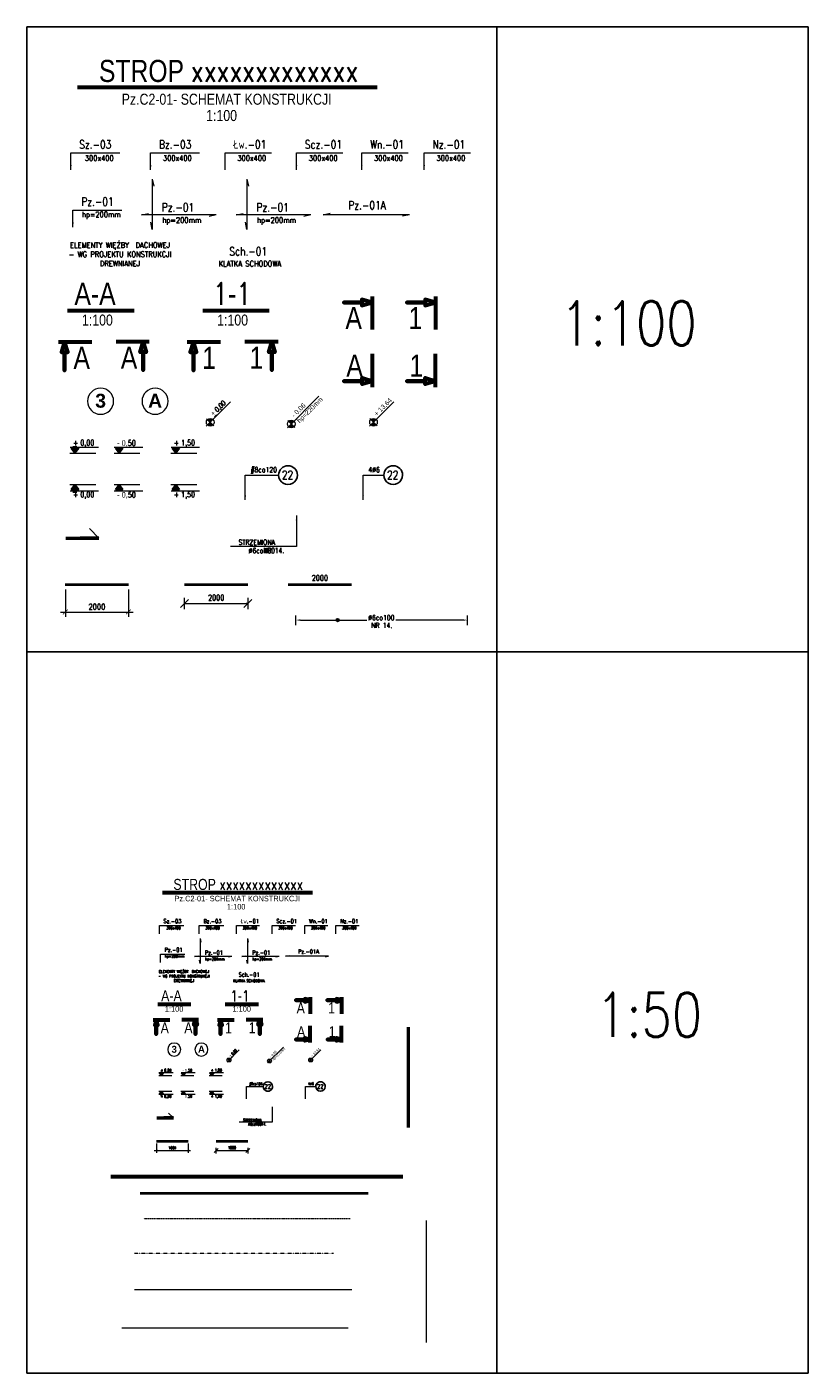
# Model space of a CAD drawing. Extents: x -1474 to 1674133, y -684355 to 75879.
# Tile 2 of 5: x 28900 to 53646, y 33210 to 75879. Entities that reach past the tile are written whole.
import ezdxf
from ezdxf.enums import TextEntityAlignment as Align

# ---------------------------------------------------------------- set-up
doc = ezdxf.new("R2010")
doc.units = 0
doc.header["$LTSCALE"] = 10
doc.header["$MEASUREMENT"] = 0
doc.linetypes.add('DASHDOT', pattern=[1, 0.5, -0.25, 0, -0.25])
doc.linetypes.add('HIDDEN', pattern=[0.375, 0.25, -0.125])
for name, color, linetype, lineweight in [('P-Linia1', 3, 'Continuous', 40), ('P-Linia2', 2, 'Continuous', 25), ('P-Linia3', 6, 'Continuous', 60), ('P-Linia4', 253, 'Continuous', 5), ('P-Linia5', 4, 'Continuous', 60), ('P-Opis', 1, 'Continuous', 18), ('P-Osie', 1, 'DASHDOT', 18), ('P-Przerywana', 13, 'HIDDEN', 9), ('P-Szraf', 251, 'Continuous', 5), ('P-Wymiar', 254, 'Continuous', 9), ('P-Zbrojenie', 4, 'Continuous', 50)]:
    doc.layers.add(name, color=color, linetype=linetype, lineweight=lineweight)
doc.styles.add('CDMSTYLE', font='simplex.shx', dxfattribs={"width": 0.8})
doc.styles.add('ROMANS', font='romans.shx', dxfattribs={"width": 0.7})
doc.styles.add('SIMPLEX', font='arial.ttf', dxfattribs={"width": 0.8})
doc.styles.add('STYLE10', font='arialbd.ttf')
doc.dimstyles.new('A100', dxfattribs={"dimscale": 100, "dimtxt": 1.75, "dimasz": 0.1, "dimexe": 0, "dimexo": 0, "dimgap": 1, "dimtad": 1, "dimdec": 4, "dimrnd": 0.1, "dimdsep": 46, "dimtxsty": 'ROMANS', "dimblk": '[[[[[[[[', "dimcen": 2, "dimdle": 2, "dimse1": 1, "dimse2": 1, "dimclrd": 256, "dimclrt": 1, "dimadec": 0, "dimazin": 0, "dimtfac": 1, "dimtdec": 4, "dimtix": 1, "dimtmove": 2, "dimatfit": 3, "dimldrblk": '[[[[[[[[', "dimfxl": 1, "dimtvp": 0.6, "dimtolj": 1, "dimlwd": 9, "dimarcsym": 0})
doc.dimstyles.new('A50', dxfattribs={"dimscale": 50, "dimtxt": 1.75, "dimasz": 0.1, "dimexe": 0, "dimexo": 0, "dimgap": 1, "dimtad": 1, "dimdec": 4, "dimrnd": 0.1, "dimdsep": 46, "dimtxsty": 'ROMANS', "dimblk": '[[[[[[[[', "dimcen": 2, "dimdle": 2, "dimse1": 1, "dimse2": 1, "dimclrd": 256, "dimclrt": 1, "dimadec": 0, "dimazin": 0, "dimtfac": 1, "dimtdec": 4, "dimtix": 1, "dimtmove": 2, "dimatfit": 3, "dimldrblk": '[[[[[[[[', "dimfxl": 1, "dimtvp": 0.6, "dimtolj": 1, "dimlwd": -1, "dimarcsym": 0})
doc.dimstyles.new('C_1_100', dxfattribs={"dimscale": 0.1, "dimtxt": 1750, "dimasz": 1500, "dimexe": 1500, "dimexo": 1500, "dimgap": 800, "dimtad": 1, "dimdec": 1, "dimrnd": 5, "dimzin": 9, "dimtxsty": 'CDMSTYLE', "dimblk": 'ARCHTICK', "dimcen": 1500, "dimdle": 1500, "dimclrd": 256, "dimclre": 256, "dimclrt": 1, "dimadec": 1, "dimazin": 2, "dimtfac": 1, "dimtdec": 1, "dimtix": 1, "dimtmove": 2, "dimatfit": 3, "dimfxl": 1, "dimtvp": 1, "dimtolj": 1, "dimtzin": 0, "dimlwd": -1, "dimlwe": -1, "dimarcsym": 0})
doc.dimstyles.new('C_1_50', dxfattribs={"dimscale": 0.1, "dimtxt": 800, "dimasz": 700, "dimexe": 750, "dimexo": 750, "dimgap": 400, "dimtad": 1, "dimdec": 1, "dimrnd": 1, "dimzin": 9, "dimtxsty": 'CDMSTYLE', "dimblk": 'ARCHTICK', "dimcen": 700, "dimdle": 750, "dimclrd": 256, "dimclre": 256, "dimclrt": 1, "dimadec": 1, "dimazin": 2, "dimtfac": 1, "dimtdec": 1, "dimtix": 1, "dimtmove": 2, "dimatfit": 3, "dimfxl": 1500, "dimtvp": 1, "dimtolj": 1, "dimtzin": 0, "dimlwd": -1, "dimlwe": -1, "dimarcsym": 0})
doc.dimstyles.new('Prety1', dxfattribs={"dimscale": 100, "dimtxt": 1.75, "dimasz": 0.1, "dimexe": 0, "dimexo": 0, "dimgap": 1, "dimtad": 1, "dimdec": 4, "dimrnd": 0.1, "dimdsep": 46, "dimtxsty": 'ROMANS', "dimblk": '[[[[[[[[', "dimcen": 2, "dimdle": 2, "dimse1": 1, "dimse2": 1, "dimsd1": 1, "dimsd2": 1, "dimclrd": 256, "dimclrt": 1, "dimadec": 0, "dimazin": 0, "dimtfac": 1, "dimtdec": 4, "dimtix": 1, "dimtmove": 2, "dimatfit": 3, "dimldrblk": '[[[[[[[[', "dimfxl": 1, "dimtvp": 0.6, "dimtolj": 1, "dimlwd": -1, "dimarcsym": 0})
doc.dimstyles.new('Zbr_C_1_50', dxfattribs={"dimscale": 0.2, "dimtxt": 800, "dimasz": 700, "dimexe": 750, "dimexo": 750, "dimgap": 400, "dimtad": 1, "dimdec": 1, "dimrnd": 1, "dimzin": 9, "dimtxsty": 'CDMSTYLE', "dimcen": 700, "dimdle": 750, "dimclrd": 256, "dimclre": 256, "dimclrt": 1, "dimadec": 1, "dimazin": 2, "dimtfac": 1, "dimtdec": 1, "dimtix": 1, "dimtmove": 2, "dimatfit": 3, "dimfxl": 1500, "dimtvp": 1, "dimtolj": 1, "dimtzin": 0, "dimlwd": -1, "dimlwe": -1, "dimarcsym": 0})

# ---------------------------------------------------------------- blocks, each defined once
blk = doc.blocks.new('_ArchTick')
at = {"color": 0, "linetype": 'ByBlock', "const_width": 0.15}
blk.add_lwpolyline([(-0.5, -0.5), (0.5, 0.5)], dxfattribs=at)
blk = doc.blocks.new('POZ')
at = {"layer": 'P-Linia4', "lineweight": 25}
blk.add_hatch(color=1, dxfattribs=at).paths.add_polyline_path([(-10585, -30733), (-10720, -30733), (-10652, -30824)])
for p, q in [((-10720, -30733), (-10652, -30824)), ((-10720, -30733), (-10585, -30733)), ((-10652, -30824), (-10585, -30733)), ((-10652, -30824), (-10652, -30824))]:
    blk.add_line(p, q, dxfattribs=at)
blk = doc.blocks.new('*D5')
at = {"layer": 'Defpoints', "color": 0, "transparency": 16777216}
for p in [(30117, 58200), (32117, 58200), (32117, 57333)]:
    blk.add_point(p, dxfattribs=at)
at = {"layer": 'P-Wymiar', "transparency": 16777216}
for p, q in [((30117, 58050), (30117, 57183)), ((32117, 58050), (32117, 57183)), ((29967, 57333), (32267, 57333))]:
    blk.add_line(p, q, dxfattribs=at)
at = {"layer": 'P-Wymiar', "transparency": 16777216, "xscale": 150, "yscale": 150, "zscale": 150, "rotation": 180}
blk.add_blockref('_ArchTick', (30117, 57333), dxfattribs=at)
at = {"layer": 'P-Wymiar', "transparency": 16777216, "xscale": 150, "yscale": 150, "zscale": 150}
blk.add_blockref('_ArchTick', (32117, 57333), dxfattribs=at)
at = {"layer": 'P-Wymiar', "color": 1, "transparency": 16777216, "insert": (31117, 57500), "char_height": 175, "attachment_point": 5, "style": 'CDMSTYLE'}
blk.add_mtext('\\A1;2000', dxfattribs=at)
blk = doc.blocks.new('[[[[[[[[')
at = {"layer": 'P-Wymiar'}
for p, q in [((-12.7, -12.7), (12.7, 12.7)), ((0, 0), (-4.6, 0)), ((0, 18), (0, -18))]:
    blk.add_line(p, q, dxfattribs=at)
blk = doc.blocks.new('*D6')
at = {"layer": 'Defpoints', "color": 0, "transparency": 16777216}
for p in [(33895, 58200), (35895, 58200), (35895, 57602)]:
    blk.add_point(p, dxfattribs=at)
at = {"layer": 'P-Wymiar', "lineweight": 9, "transparency": 16777216}
blk.add_line((33905, 57602), (35885, 57602), dxfattribs=at)
at = {"layer": 'P-Wymiar', "lineweight": 9, "transparency": 16777216, "xscale": 10, "yscale": 10, "zscale": 10, "rotation": 180}
blk.add_blockref('[[[[[[[[', (33895, 57602), dxfattribs=at)
at = {"layer": 'P-Wymiar', "lineweight": 9, "transparency": 16777216, "xscale": 10, "yscale": 10, "zscale": 10}
blk.add_blockref('[[[[[[[[', (35895, 57602), dxfattribs=at)
at = {"layer": 'P-Wymiar', "color": 1, "transparency": 16777216, "insert": (34895, 57790), "char_height": 175, "attachment_point": 5, "style": 'ROMANS'}
blk.add_mtext('\\A1;2000', dxfattribs=at)
blk = doc.blocks.new('*D7')
at = {"layer": 'Defpoints', "color": 0, "transparency": 16777216}
for p in [(37180, 58200), (39180, 58227), (39180, 58200)]:
    blk.add_point(p, dxfattribs=at)
at = {"layer": 'P-Wymiar', "color": 1, "transparency": 16777216, "insert": (38180, 58415), "char_height": 175, "attachment_point": 5, "style": 'ROMANS'}
blk.add_mtext('\\A1;2000', dxfattribs=at)
blk = doc.blocks.new('*D8')
at = {"layer": 'Defpoints', "color": 0, "transparency": 16777216}
for p in [(37423, 56770), (42859, 57078), (42859, 56770)]:
    blk.add_point(p, dxfattribs=at)
at = {"layer": 'P-Wymiar', "transparency": 16777216}
for p, q in [((37423, 56920), (37423, 57228)), ((42859, 56920), (42859, 57228)), ((37563, 57078), (39664, 57078)), ((42719, 57078), (40592, 57078))]:
    blk.add_line(p, q, dxfattribs=at)
for points in [[(37563, 57101), (37563, 57054), (37423, 57078)], [(42719, 57101), (42719, 57054), (42859, 57078)]]:
    blk.add_solid(points, dxfattribs=at)
at = {"layer": 'P-Wymiar', "color": 1, "transparency": 16777216, "insert": (40128, 57154), "char_height": 160, "attachment_point": 5, "style": 'CDMSTYLE'}
blk.add_mtext('\\A1;%%C6co100     ', dxfattribs=at)
blk = doc.blocks.new('*D9')
at = {"layer": 'Defpoints', "color": 0, "transparency": 16777216}
for p in [(34896, 40557), (35896, 40557), (35896, 40261)]:
    blk.add_point(p, dxfattribs=at)
at = {"layer": 'P-Wymiar', "transparency": 16777216}
blk.add_line((34901, 40261), (35891, 40261), dxfattribs=at)
at = {"layer": 'P-Wymiar', "transparency": 16777216, "xscale": 5, "yscale": 5, "zscale": 5, "rotation": 180}
blk.add_blockref('[[[[[[[[', (34896, 40261), dxfattribs=at)
at = {"layer": 'P-Wymiar', "transparency": 16777216, "xscale": 5, "yscale": 5, "zscale": 5}
blk.add_blockref('[[[[[[[[', (35896, 40261), dxfattribs=at)
at = {"layer": 'P-Wymiar', "color": 1, "transparency": 16777216, "insert": (35396, 40354), "char_height": 87.5, "attachment_point": 5, "style": 'ROMANS'}
blk.add_mtext('\\A1;1000', dxfattribs=at)
blk = doc.blocks.new('*D10')
at = {"layer": 'Defpoints', "color": 0, "transparency": 16777216}
for p in [(33007, 40557), (34007, 40557), (34007, 40270)]:
    blk.add_point(p, dxfattribs=at)
at = {"layer": 'P-Wymiar', "transparency": 16777216}
for p, q in [((32932, 40270), (34082, 40270)), ((33007, 40482), (33007, 40195)), ((34007, 40482), (34007, 40195))]:
    blk.add_line(p, q, dxfattribs=at)
at = {"layer": 'P-Wymiar', "transparency": 16777216, "xscale": 70, "yscale": 70, "zscale": 70, "rotation": 180}
blk.add_blockref('_ArchTick', (33007, 40270), dxfattribs=at)
at = {"layer": 'P-Wymiar', "transparency": 16777216, "xscale": 70, "yscale": 70, "zscale": 70}
blk.add_blockref('_ArchTick', (34007, 40270), dxfattribs=at)
at = {"layer": 'P-Wymiar', "color": 1, "transparency": 16777216, "insert": (33507, 40350), "char_height": 80, "attachment_point": 5, "style": 'CDMSTYLE'}
blk.add_mtext('\\A1;1000', dxfattribs=at)

msp = doc.modelspace()

# ---------------------------------------------------------------- hatches: boundary and pattern name
at = {"layer": 'P-Linia4'}
h = msp.add_hatch(color=1, dxfattribs=at)
h.paths.add_polyline_path([(37188.63665, 63378.66067), (37274.25291, 63293.04441), (37359.86917, 63378.66067, 0.4142135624)])
h.paths.add_polyline_path([(37274.25291, 63293.04441), (37188.63665, 63207.42815, 0.4142135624), (37359.86917, 63207.42815)])
h = msp.add_hatch(color=1, dxfattribs=at)
h.paths.add_polyline_path([(36543.01105, 43146.52543), (36585.81918, 43103.7173), (36628.62731, 43146.52543, 0.4142135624)])
h.paths.add_polyline_path([(36585.81918, 43103.7173), (36543.01105, 43060.90917, 0.4142135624), (36628.62731, 43060.90917)])
at = {"layer": 'P-Opis'}
h = msp.add_hatch(color=256, dxfattribs=at)
h.paths.add_polyline_path([(34619.89405, 63433.75314), (34705.51031, 63348.13688), (34791.12657, 63433.75314, 0.4142135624)])
h.paths.add_polyline_path([(34705.51031, 63348.13688), (34619.89405, 63262.52062, 0.4142135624), (34791.12657, 63262.52062)])
h = msp.add_hatch(color=256, dxfattribs=at)
h.paths.add_polyline_path([(39793.75462, 63435.73269), (39879.37088, 63350.11643), (39964.98714, 63435.73269, 0.4142135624)])
h.paths.add_polyline_path([(39879.37088, 63350.11643), (39793.75462, 63264.50017, 0.4142135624), (39964.98714, 63264.50017)])
h = msp.add_hatch(color=256, dxfattribs=at)
h.paths.add_polyline_path([(35258.63975, 43174.07167), (35301.44788, 43131.26353), (35344.25602, 43174.07167, 0.4142135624)])
h.paths.add_polyline_path([(35301.44788, 43131.26353), (35258.63975, 43088.4554, 0.4142135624), (35344.25602, 43088.4554)])
h = msp.add_hatch(color=256, dxfattribs=at)
h.paths.add_polyline_path([(37845.57004, 43175.06144), (37888.37817, 43132.25331), (37931.1863, 43175.06144, 0.4142135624)])
h.paths.add_polyline_path([(37888.37817, 43132.25331), (37845.57004, 43089.44518, 0.4142135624), (37931.1863, 43089.44518)])
at = {"layer": 'P-Szraf'}
msp.add_hatch(color=256, dxfattribs=at).paths.add_polyline_path([(38794.92112, 57077.71079, 1), (38692.02054, 57077.71079, 1)])

# ---------------------------------------------------------------- linework, layer by layer
for p, q in [((28900.37442, 75878.71132), (53646.34407, 75878.71132)), ((28900.37442, 33210.17679), (28900.37442, 75878.71132)), ((43785.20768, 75878.71132), (43785.20768, 33210.17679)), ((53646.34407, 75878.71132), (53646.34407, 33210.17679)), ((28900.37442, 56076.12279), (53646.34407, 56076.12279)), ((53646.34407, 33210.17679), (28900.37442, 33210.17679))]:
    msp.add_line(p, q)
at = {"layer": 'P-Linia1'}
for p, q in [((30116.68563, 58200.39517), (32116.68563, 58200.39517)), ((33894.85472, 58200.39517), (35894.85472, 58200.39517)), ((37180.21911, 58200.39517), (39180.21911, 58200.39517)), ((33007.03554, 40557.39268), (34007.03554, 40557.39268)), ((34896.12009, 40557.39268), (35896.12009, 40557.39268)), ((32486.02091, 38915.95783), (39713.31066, 38915.95783))]:
    msp.add_line(p, q, dxfattribs=at)
at = {"layer": 'P-Linia2', "color": 2}
for points in [[(36874.46847, 61674.65487, -1), (37469.12161, 61670.49434, -1)], [(40206.36378, 61674.65487, -1), (40801.01693, 61670.49434, -1)], [(36385.92696, 42294.52253, -1), (36683.25354, 42292.44227, -1)], [(38051.87462, 42294.52253, -1), (38349.20119, 42292.44227, -1)]]:
    msp.add_lwpolyline(points, format="xyb", close=True, dxfattribs=at)
at = {"layer": 'P-Linia3', "color": 6, "linetype": 'Continuous'}
for p, q in [((30500.37416, 73968.0005), (39991.96812, 73968.0005)), ((30188.22198, 66890.12568), (32293.66852, 66890.12568)), ((34471.25853, 66890.12568), (36576.70507, 66890.12568)), ((33198.87981, 48441.19535), (37944.67679, 48441.19535)), ((33042.80372, 44902.25793), (34095.52699, 44902.25793)), ((35184.32199, 44902.25793), (36237.04526, 44902.25793))]:
    msp.add_line(p, q, dxfattribs=at)
at = {"layer": 'P-Linia3', "color": 6, "flags": 128}
for points in [[(39838.29375, 67337.18539), (39838.29375, 67142.78539), (39514.29375, 67239.98539), (39514.29375, 67142.78539), (38935.1018, 67142.78539), (39514.29375, 67142.78539), (39514.29375, 67045.58539), (39838.29375, 67142.78539), (39838.29375, 66285.36462)], [(41839.27446, 67337.18539), (41839.27446, 67142.78539), (41515.27446, 67239.98539), (41515.27446, 67142.78539), (40936.08252, 67142.78539), (41515.27446, 67142.78539), (41515.27446, 67045.58539), (41839.27446, 67142.78539), (41839.27446, 66285.36462)], [(29899.60548, 65893.98828), (30094.00548, 65893.98828), (29996.80548, 65569.98828), (30094.00548, 65569.98828), (30094.00548, 64990.79633), (30094.00548, 65569.98828), (30191.20548, 65569.98828), (30094.00548, 65893.98828), (30951.42626, 65893.98828)], [(32776.1294, 65898.38249), (32581.7294, 65898.38249), (32678.9294, 65574.38249), (32581.7294, 65574.38249), (32581.7294, 64995.19054), (32581.7294, 65574.38249), (32484.5294, 65574.38249), (32581.7294, 65898.38249), (31724.30863, 65898.38249)], [(33978.88292, 65893.98828), (34173.28292, 65893.98828), (34076.08292, 65569.98828), (34173.28292, 65569.98828), (34173.28292, 64990.79633), (34173.28292, 65569.98828), (34270.48292, 65569.98828), (34173.28292, 65893.98828), (35030.7037, 65893.98828)], [(36855.40684, 65898.38249), (36661.00684, 65898.38249), (36758.20684, 65574.38249), (36661.00684, 65574.38249), (36661.00684, 64995.19054), (36661.00684, 65574.38249), (36563.80684, 65574.38249), (36661.00684, 65898.38249), (35803.58607, 65898.38249)], [(39842.68796, 64460.66148), (39842.68796, 64655.06148), (39518.68796, 64557.86148), (39518.68796, 64655.06148), (38939.49601, 64655.06148), (39518.68796, 64655.06148), (39518.68796, 64752.26148), (39842.68796, 64655.06148), (39842.68796, 65512.48225)], [(41843.66867, 64460.66148), (41843.66867, 64655.06148), (41519.66867, 64557.86148), (41519.66867, 64655.06148), (40940.47673, 64655.06148), (41519.66867, 64655.06148), (41519.66867, 64752.26148), (41843.66867, 64655.06148), (41843.66867, 65512.48225)], [(37867.8396, 45125.78779), (37867.8396, 45028.58779), (37705.8396, 45077.18779), (37705.8396, 45028.58779), (37416.24363, 45028.58779), (37705.8396, 45028.58779), (37705.8396, 44979.98779), (37867.8396, 45028.58779), (37867.8396, 44599.8774)], [(38868.32996, 45125.78779), (38868.32996, 45028.58779), (38706.32996, 45077.18779), (38706.32996, 45028.58779), (38416.73399, 45028.58779), (38706.32996, 45028.58779), (38706.32996, 44979.98779), (38868.32996, 45028.58779), (38868.32996, 44599.8774)], [(32898.49547, 44404.18923), (32995.69547, 44404.18923), (32947.09547, 44242.18923), (32995.69547, 44242.18923), (32995.69547, 43952.59326), (32995.69547, 44242.18923), (33044.29547, 44242.18923), (32995.69547, 44404.18923), (33424.40586, 44404.18923)], [(34336.75743, 44406.38634), (34239.55743, 44406.38634), (34288.15743, 44244.38634), (34239.55743, 44244.38634), (34239.55743, 43954.79036), (34239.55743, 44244.38634), (34190.95743, 44244.38634), (34239.55743, 44406.38634), (33810.84704, 44406.38634)], [(34938.13419, 44404.18923), (35035.33419, 44404.18923), (34986.73419, 44242.18923), (35035.33419, 44242.18923), (35035.33419, 43952.59326), (35035.33419, 44242.18923), (35083.93419, 44242.18923), (35035.33419, 44404.18923), (35464.04458, 44404.18923)], [(36376.39615, 44406.38634), (36279.19615, 44406.38634), (36327.79615, 44244.38634), (36279.19615, 44244.38634), (36279.19615, 43954.79036), (36279.19615, 44244.38634), (36230.59615, 44244.38634), (36279.19615, 44406.38634), (35850.48576, 44406.38634)], [(37870.03671, 43687.52583), (37870.03671, 43784.72583), (37708.03671, 43736.12583), (37708.03671, 43784.72583), (37418.44074, 43784.72583), (37708.03671, 43784.72583), (37708.03671, 43833.32583), (37870.03671, 43784.72583), (37870.03671, 44213.43622)], [(38870.52707, 43687.52583), (38870.52707, 43784.72583), (38708.52707, 43736.12583), (38708.52707, 43784.72583), (38418.93109, 43784.72583), (38708.52707, 43784.72583), (38708.52707, 43833.32583), (38870.52707, 43784.72583), (38870.52707, 44213.43622)]]:
    msp.add_lwpolyline(points, dxfattribs=at)
at = {"layer": 'P-Linia4'}
for p, q in [((32872.11577, 71051.61877), (32872.11577, 69459.81154)), ((32872.11577, 71051.61877), (32916.33348, 70826.26537)), ((35871.19127, 71051.61877), (35871.19127, 69459.81154)), ((35871.19127, 71051.61877), (35915.40898, 70826.26537)), ((32530.57961, 69919.14196), (32755.93301, 69963.35967)), ((34894.4071, 69919.14196), (32530.57961, 69919.14196)), ((32872.11577, 69459.81154), (32827.89806, 69685.16494)), ((34894.4071, 69919.14196), (34669.0537, 69874.92425)), ((35529.65511, 69919.14196), (35755.00851, 69963.35967)), ((37893.4826, 69919.14196), (35529.65511, 69919.14196)), ((35871.19127, 69459.81154), (35826.97356, 69685.16494)), ((37893.4826, 69919.14196), (37668.1292, 69874.92425)), ((38282.396, 69926.28968), (38507.74939, 69970.50739)), ((41020.06776, 69926.28968), (38282.396, 69926.28968)), ((41020.06776, 69926.28968), (40794.71436, 69882.07197)), ((37151.82082, 63170.61232), (38151.61523, 64170.40673)), ((34583.07822, 63225.70479), (35352.32256, 63994.94913)), ((39756.93879, 63227.68434), (40526.18312, 63996.92868)), ((34592.35097, 63461.29623), (34818.66966, 63234.97754)), ((37161.09356, 63406.20376), (37387.41226, 63179.88506)), ((39766.21153, 63463.27578), (39992.53023, 63236.95709)), ((30264.12683, 62365.99263), (31083.60777, 62365.99263)), ((30270.55138, 62557.50862), (31169.9562, 62557.50862)), ((31662.59746, 62365.99263), (32482.0784, 62365.99263)), ((31669.02202, 62557.50862), (32568.42684, 62557.50862)), ((33459.79132, 62365.99263), (34279.27226, 62365.99263)), ((33466.21588, 62557.50862), (34365.62069, 62557.50862)), ((30264.12683, 61371.00412), (31083.60777, 61371.00412)), ((30270.55138, 61179.48812), (31169.9562, 61179.48812)), ((31662.59746, 61371.00412), (32482.0784, 61371.00412)), ((31669.02202, 61179.48812), (32568.42684, 61179.48812)), ((33459.79132, 61371.00412), (34279.27226, 61371.00412)), ((33466.21588, 61179.48812), (34365.62069, 61179.48812)), ((34384.75061, 46983.00448), (34384.75061, 46187.10086)), ((34384.75061, 46983.00448), (34406.85947, 46870.32778)), ((35884.28837, 46983.00448), (35884.28837, 46187.10086)), ((35884.28837, 46983.00448), (35906.39722, 46870.32778)), ((34213.98253, 46416.76608), (34326.65923, 46438.87493)), ((35395.89628, 46416.76608), (34213.98253, 46416.76608)), ((34384.75061, 46187.10086), (34362.64176, 46299.77756)), ((35395.89628, 46416.76608), (35283.21958, 46394.65722)), ((35713.52028, 46416.76608), (35826.19698, 46438.87493)), ((36895.43403, 46416.76608), (35713.52028, 46416.76608)), ((35884.28837, 46187.10086), (35862.17951, 46299.77756)), ((36895.43403, 46416.76608), (36782.75733, 46394.65722)), ((37089.89073, 46420.33993), (37202.56743, 46442.44879)), ((38458.72661, 46420.33993), (37089.89073, 46420.33993)), ((38458.72661, 46420.33993), (38346.04991, 46398.23108)), ((36524.60314, 43042.50125), (37024.50035, 43542.39846)), ((35240.23184, 43070.04749), (35624.85401, 43454.66966)), ((35244.86821, 43187.84321), (35358.02756, 43074.68386)), ((36529.23951, 43160.29697), (36642.39886, 43047.13763)), ((37827.16212, 43071.03727), (38211.78429, 43455.65943)), ((37831.7985, 43188.83298), (37944.95784, 43075.67364)), ((33083.96842, 42735.9494), (33533.67083, 42735.9494)), ((33783.20374, 42735.9494), (34232.90615, 42735.9494)), ((34681.80067, 42735.9494), (35131.50307, 42735.9494)), ((33080.75614, 42640.19141), (33490.49661, 42640.19141)), ((33779.99146, 42640.19141), (34189.73193, 42640.19141)), ((34678.58839, 42640.19141), (35088.32886, 42640.19141)), ((33080.75614, 42142.69715), (33490.49661, 42142.69715)), ((33083.96842, 42046.93916), (33533.67083, 42046.93916)), ((33779.99146, 42142.69715), (34189.73193, 42142.69715)), ((33783.20374, 42046.93916), (34232.90615, 42046.93916)), ((34678.58839, 42142.69715), (35088.32886, 42142.69715)), ((34681.80067, 42046.93916), (35131.50307, 42046.93916))]:
    msp.add_line(p, q, dxfattribs=at)
at = {"layer": 'P-Linia4', "color": 2}
for p, q in [((30882.48221, 59976.79714), (31182.48221, 59676.79714)), ((33389.93384, 41445.59366), (33539.93384, 41295.59366))]:
    msp.add_line(p, q, dxfattribs=at)
at = {"layer": 'P-Linia4', "ltscale": 0.05}
for points in [[(31647.06339, 64013.89584, 1), (30821.13602, 64013.89584, 1)], [(33372.99074, 64013.89584, 1), (32547.06337, 64013.89584, 1)], [(33772.22442, 43464.14302, 1), (33359.26074, 43464.14302, 1)], [(34635.1881, 43464.14302, 1), (34222.22441, 43464.14302, 1)]]:
    msp.add_lwpolyline(points, format="xyb", close=True, dxfattribs=at)
at = {"layer": 'P-Linia4'}
for centre, radius in [((34705.51031, 63348.13688), 121.07968), ((37274.25291, 63293.04441), 121.07968), ((39879.37088, 63350.11643), 121.07968), ((35301.44788, 43131.26353), 60.53984), ((36585.81918, 43103.7173), 60.53984), ((37888.37817, 43132.25331), 60.53984)]:
    msp.add_circle(centre, radius, dxfattribs=at)
at = {"layer": 'P-Linia5'}
msp.add_line((31560.92801, 39435.89737), (40811.85887, 39435.89737), dxfattribs=at)
at = {"layer": 'P-Opis'}
for p, q in [((34838.85038, 63515.92912), (34901.41006, 63581.81144)), ((30357.91437, 62575.10515), (30480.34947, 62575.10515)), ((30357.91437, 61131.62636), (30480.34947, 61131.62636)), ((35368.11792, 43215.15966), (35399.39776, 43248.10081)), ((33127.64991, 42744.74767), (33188.86746, 42744.74767)), ((33127.64991, 42023.00827), (33188.86746, 42023.00827)), ((41563.49683, 34178.73108), (41563.49683, 38049.39193))]:
    msp.add_line(p, q, dxfattribs=at)
at = {"layer": 'P-Osie'}
msp.add_line((32312.56597, 37009.51285), (38614.76281, 37009.51285), dxfattribs=at)
at = {"layer": 'P-Przerywana'}
msp.add_line((32601.65766, 38107.16299), (39135.12764, 38107.16299), dxfattribs=at)
at = {"layer": 'P-Szraf'}
msp.add_line((32312.56597, 35854.09182), (39192.94583, 35854.09182), dxfattribs=at)
msp.add_circle((38743.47083, 57077.71079), 51.45029, dxfattribs=at)
at = {"layer": 'P-Wymiar'}
msp.add_line((31907.83789, 34640.89956), (39077.30944, 34640.89956), dxfattribs=at)
at = {"layer": 'P-Zbrojenie'}
for p, q in [((30131.52767, 59676.79714), (31182.48221, 59676.79714)), ((31182.48221, 59676.79714), (30582.48221, 59676.79714)), ((31182.48221, 59676.79714), (30832.48221, 59676.79714)), ((31182.48221, 59676.79714), (30882.48221, 59676.79714)), ((40985.31381, 40995.71582), (40985.31381, 44173.12395)), ((33014.45656, 41295.59366), (33539.93384, 41295.59366)), ((33539.93384, 41295.59366), (33239.93384, 41295.59366)), ((33539.93384, 41295.59366), (33364.93384, 41295.59366)), ((33539.93384, 41295.59366), (33389.93384, 41295.59366))]:
    msp.add_line(p, q, dxfattribs=at)

# ---------------------------------------------------------------- block references
at = {"layer": 'P-Linia4', "lineweight": 25}
for p, xscale, yscale, zscale in [((49116.13694, 116461.91677), 1.755000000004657, 1.755000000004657, 1.755000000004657), ((50514.60757, 116461.91677), 1.755000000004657, 1.755000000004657, 1.755000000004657), ((52311.80143, 116461.91677), 1.755000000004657, 1.755000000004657, 1.755000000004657), ((42506.7612, 69688.15348), 0.8775000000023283, 0.8775000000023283, 0.8775000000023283), ((43205.99652, 69688.15348), 0.8775000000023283, 0.8775000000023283, 0.8775000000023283), ((44104.59344, 69688.15348), 0.8775000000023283, 0.8775000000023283, 0.8775000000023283)]:
    msp.add_blockref('POZ', p, dxfattribs=dict(at, xscale=xscale, yscale=yscale, zscale=zscale))
at = {"layer": 'P-Linia4', "lineweight": 25, "rotation": 180}
for p, xscale, yscale, zscale in [((49116.13694, 7275.07997), -1.755000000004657, 1.755000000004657, 1.755), ((50514.60757, 7275.07997), -1.755000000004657, 1.755000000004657, 1.755), ((52311.80143, 7275.07997), -1.755000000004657, 1.755000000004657, 1.755), ((42506.7612, 15094.73508), -0.8775000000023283, 0.8775000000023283, 0.8775), ((43205.99652, 15094.73508), -0.8775000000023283, 0.8775000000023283, 0.8775), ((44104.59344, 15094.73508), -0.8775000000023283, 0.8775000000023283, 0.8775)]:
    msp.add_blockref('POZ', p, dxfattribs=dict(at, xscale=xscale, yscale=yscale, zscale=zscale))

# ---------------------------------------------------------------- texts
at = {"layer": 'P-Linia1', "color": 3, "linetype": 'Continuous', "attachment_point": 5, "style": 'SIMPLEX'}
for insert, char_height, width in [((35227.24591, 73585.20194), 350, 20779.8413177), ((35562.31569, 48249.79607), 175, 10389.9206588)]:
    msp.add_mtext('Pz.C2-01- SCHEMAT KONSTRUKCJI', dxfattribs=dict(at, insert=insert, char_height=char_height, width=width))
at = {"layer": 'P-Linia1', "color": 3, "linetype": 'Continuous', "attachment_point": 1, "style": 'SIMPLEX'}
for insert, char_height in [((34577.40353, 73245.5901), 350), ((30643.07673, 66762.69329), 350), ((34926.11328, 66762.69329), 350), ((35237.39449, 48079.99014), 175), ((33270.23109, 44838.54174), 175), ((35411.74937, 44838.54174), 175)]:
    msp.add_mtext('1:100', dxfattribs=dict(at, insert=insert, char_height=char_height))
at = {"layer": 'P-Linia1', "color": 3, "attachment_point": 4, "style": 'CDMSTYLE'}
for s, insert, char_height in [('{\\Fsimplex.shx|c238;S}z.-03', (30557.46548, 72154.671), 262.5), ('{\\Fsimplex.shx|c238;B}z.-03', (33083.89073, 72154.671), 262.5), ('{\\Fsimplex.shx|c238;Łw}.-0{\\Fsimplex.shx|c238;1}', (35441.44607, 72154.671), 262.5), ('{\\Fsimplex.shx|c238;Scz}.-0{\\Fsimplex.shx|c238;1}', (37703.9844, 72154.671), 262.5), ('{\\Fsimplex.shx|c238;Wn}.-0{\\Fsimplex.shx|c238;1}', (39771.94129, 72154.671), 262.5), ('{\\Fsimplex.shx|c238;Nz}.-0{\\Fsimplex.shx|c238;1}', (41749.98704, 72154.671), 262.5), ('{\\Fsimplex.shx|c238;Pz.-01}', (30621.63266, 70338.22731), 262.5), ('{\\Fsimplex.shx|c238;Pz.-01}', (33173.71765, 70159.50291), 262.5), ('{\\Fsimplex.shx|c238;Pz.-01}', (36172.79315, 70159.50291), 262.5), ('Pz.-01A', (39080.45448, 70227.56692), 262.5), ('{\\Fsimplex.shx|c238;Sch.-01}', (35312.80305, 68764.66437), 262.5), ('{\\Fsimplex.shx|c238;S}z.-03', (33227.42547, 47534.53059), 131.25), ('{\\Fsimplex.shx|c238;B}z.-03', (34490.63809, 47534.53059), 131.25), ('{\\Fsimplex.shx|c238;Łw}.-0{\\Fsimplex.shx|c238;1}', (35669.41576, 47534.53059), 131.25), ('{\\Fsimplex.shx|c238;Scz}.-0{\\Fsimplex.shx|c238;1}', (36800.68493, 47534.53059), 131.25), ('{\\Fsimplex.shx|c238;Wn}.-0{\\Fsimplex.shx|c238;1}', (37834.66337, 47534.53059), 131.25), ('{\\Fsimplex.shx|c238;Nz}.-0{\\Fsimplex.shx|c238;1}', (38823.68625, 47534.53059), 131.25), ('{\\Fsimplex.shx|c238;Pz.-01}', (33259.50906, 46626.30875), 131.25), ('{\\Fsimplex.shx|c238;Pz.-01}', (34535.55155, 46536.94655), 131.25), ('{\\Fsimplex.shx|c238;Pz.-01}', (36035.0893, 46536.94655), 131.25), ('Pz.-01A', (37488.91997, 46570.97855), 131.25), ('{\\Fsimplex.shx|c238;Sch.-01}', (35605.09425, 45839.52728), 131.25)]:
    msp.add_mtext(s, dxfattribs=dict(at, insert=insert, char_height=char_height))
at = {"layer": 'P-Linia3', "color": 6, "style": 'SIMPLEX', "width": 0.8}
for s, height, p in [('A', 700, (38990.47937, 66655.18217)), ('1', 700, (40991.46009, 66655.18217)), ('A', 700, (30374.57563, 65389.53285)), ('A', 700, (31874.49259, 65393.92707)), ('1', 700, (34453.85307, 65389.53285)), ('1', 700, (35953.77003, 65393.92707)), ('A', 700, (39019.42128, 65143.98157)), ('1', 700, (41020.40199, 65143.98157)), ('A', 350, (37443.93241, 44784.78618)), ('1', 350, (38444.42277, 44784.78618)), ('A', 350, (33135.98054, 44151.96152)), ('A', 350, (33885.93902, 44154.15863)), ('1', 350, (35175.61926, 44151.96152)), ('1', 350, (35925.57774, 44154.15863)), ('A', 350, (37458.40337, 44029.18588)), ('1', 350, (38458.89372, 44029.18588))]:
    msp.add_text(s, height=height, dxfattribs=at).set_placement(p, align=Align.MIDDLE_LEFT)
at = {"layer": 'P-Linia3', "color": 6, "linetype": 'Continuous', "style": 'SIMPLEX'}
for s, insert, char_height, attachment_point in [('STROP {\\Fsimplex.shx|c238;xxxxxxxxxxxxx}', (35289.89042, 74478.92665), 700, 5), ('A-A', (30405.79055, 67418.99685), 700, 4), ('{\\Fsimplex.shx|c238;1}-{\\Fsimplex.shx|c238;1}', (34791.50442, 67418.99685), 700, 4), ('{\\Fsimplex.shx|c238;1:100}', (47957.73711, 66485.47154), 1400, 5), ('STROP {\\Fsimplex.shx|c238;xxxxxxxxxxxxx}', (35593.63794, 48696.65842), 350, 5), ('A-A', (33151.588, 45166.69352), 350, 4), ('{\\Fsimplex.shx|c238;1}-{\\Fsimplex.shx|c238;1}', (35344.44494, 45166.69352), 350, 4), ('{\\Fsimplex.shx|c238;1:50}', (48609.87323, 44564.98967), 1400, 5)]:
    msp.add_mtext(s, dxfattribs=dict(at, insert=insert, char_height=char_height, attachment_point=attachment_point))
at = {"layer": 'P-Linia4', "color": 1, "lineweight": 25, "attachment_point": 4, "style": 'SIMPLEX'}
for s, insert, char_height in [('{\\Fsimplex.shx|c238;+} {\\Fsimplex.shx|c238;0,00}', (30357.91437, 62674.38456), 175.5), ('- 0,{\\Fsimplex.shx|c238;50}', (31756.385, 62674.38456), 175.5), ('{\\Fsimplex.shx|c238;+} {\\Fsimplex.shx|c238;1,50}', (33553.57886, 62674.38456), 175.5), ('{\\Fsimplex.shx|c238;+} {\\Fsimplex.shx|c238;0,00}', (30357.91437, 61032.34695), 175.5), ('- 0,{\\Fsimplex.shx|c238;50}', (31756.385, 61032.34695), 175.5), ('{\\Fsimplex.shx|c238;+} {\\Fsimplex.shx|c238;1,50}', (33553.57886, 61032.34695), 175.5), ('{\\Fsimplex.shx|c238;+} {\\Fsimplex.shx|c238;0,00}', (33127.64991, 42794.38737), 87.75), ('- 0,{\\Fsimplex.shx|c238;50}', (33826.88523, 42794.38737), 87.75), ('{\\Fsimplex.shx|c238;+} {\\Fsimplex.shx|c238;1,50}', (34725.48216, 42794.38737), 87.75), ('{\\Fsimplex.shx|c238;+} {\\Fsimplex.shx|c238;0,00}', (33127.64991, 41973.36857), 87.75), ('- 0,{\\Fsimplex.shx|c238;50}', (33826.88523, 41973.36857), 87.75), ('{\\Fsimplex.shx|c238;+} {\\Fsimplex.shx|c238;1,50}', (34725.48216, 41973.36857), 87.75)]:
    msp.add_mtext(s, dxfattribs=dict(at, insert=insert, char_height=char_height))
at = {"layer": 'P-Linia5', "attachment_point": 9, "style": 'CDMSTYLE'}
for insert, char_height, width in [((37050.65594, 59202.76459), 160, 3651.3765816), ((40471.79918, 56829.28709), 160, 3651.3765816), ((36474.0207, 41058.57739), 80, 1825.6882908)]:
    msp.add_mtext('{\\Fsimplex.shx|c238;NR 14.}', dxfattribs=dict(at, insert=insert, char_height=char_height, width=width))
at = {"layer": 'P-Opis', "linetype": 'Continuous', "ltscale": 0.05, "style": 'STYLE10'}
for s, height, p in [('3', 440, (31234.09971, 64031.0387)), ('A', 440, (32960.02705, 64031.0387)), ('3', 220, (33565.74258, 43472.71444)), ('A', 220, (34428.70626, 43472.71444))]:
    msp.add_text(s, height=height, dxfattribs=at).set_placement(p, align=Align.MIDDLE_CENTER)
at = {"layer": 'P-Opis', "attachment_point": 5, "style": 'CDMSTYLE'}
for s, insert, char_height in [('{\\Fsimplex.shx|c238;\\H0.6667x;\\C1;300x400}', (31191.20286, 71720.65872), 262.5), ('{\\Fsimplex.shx|c238;\\H0.6667x;\\C1;300x400}', (33666.28211, 71720.65872), 262.5), ('{\\Fsimplex.shx|c238;\\H0.6667x;\\C1;300x400}', (36023.83744, 71720.65872), 262.5), ('{\\Fsimplex.shx|c238;\\H0.6667x;\\C1;300x400}', (38286.37578, 71720.65872), 262.5), ('{\\Fsimplex.shx|c238;\\H0.6667x;\\C1;300x400}', (40354.33267, 71720.65872), 262.5), ('{\\Fsimplex.shx|c238;\\H0.6667x;\\C1;300x400}', (42332.37842, 71720.65872), 262.5), ('{\\Fsimplex.shx|c238;\\H0.6667x;\\C1;hp=200mm}', (31255.37003, 69904.21503), 262.5), ('{\\Fsimplex.shx|c238;\\H0.6667x;\\C1;hp=200mm}', (33807.45502, 69725.49063), 262.5), ('{\\Fsimplex.shx|c238;\\H0.6667x;\\C1;hp=200mm}', (36806.53052, 69725.49063), 262.5), ('{\\C7;22}', (37156.6929, 61678.31175), 262.5), ('{\\C7;22}', (40488.58822, 61678.31175), 262.5), ('{\\Fsimplex.shx|c238;\\H0.6667x;\\C1;300x400}', (33544.29416, 47317.52445), 131.25), ('{\\Fsimplex.shx|c238;\\H0.6667x;\\C1;300x400}', (34781.83378, 47317.52445), 131.25), ('{\\Fsimplex.shx|c238;\\H0.6667x;\\C1;300x400}', (35960.61145, 47317.52445), 131.25), ('{\\Fsimplex.shx|c238;\\H0.6667x;\\C1;300x400}', (37091.88062, 47317.52445), 131.25), ('{\\Fsimplex.shx|c238;\\H0.6667x;\\C1;300x400}', (38125.85906, 47317.52445), 131.25), ('{\\Fsimplex.shx|c238;\\H0.6667x;\\C1;300x400}', (39114.88194, 47317.52445), 131.25), ('{\\Fsimplex.shx|c238;\\H0.6667x;\\C1;hp=200mm}', (33576.37774, 46409.30261), 131.25), ('{\\Fsimplex.shx|c238;\\H0.6667x;\\C1;hp=200mm}', (34852.42024, 46319.94041), 131.25), ('{\\Fsimplex.shx|c238;\\H0.6667x;\\C1;hp=200mm}', (36351.95799, 46319.94041), 131.25), ('{\\C7;22}', (36527.03918, 42296.35097), 131.25), ('{\\C7;22}', (38192.98684, 42296.35097), 131.25)]:
    msp.add_mtext(s, dxfattribs=dict(at, insert=insert, char_height=char_height))
at = {"layer": 'P-Opis', "color": 1, "attachment_point": 2, "style": 'CDMSTYLE'}
for s, insert, char_height in [('ELEMENTY{\\Fsimplex.shx|c238; WIĘŹBY } DACHOWEJ\\P- WG PROJEKTU KONSTRUKCJI\\PDREWNIANEJ', (31846.96694, 69050.92204), 175), ('{\\Fsimplex.shx|c238;KLATKA SCHODOWA}', (35963.0675, 68459.41004), 175), ('ELEMENTY{\\Fsimplex.shx|c238; WIĘŹBY } DACHOWEJ\\P- WG PROJEKTU KONSTRUKCJI\\PDREWNIANEJ', (33872.1762, 45982.65612), 87.5), ('{\\Fsimplex.shx|c238;KLATKA SCHODOWA}', (35930.22648, 45686.90011), 87.5)]:
    msp.add_mtext(s, dxfattribs=dict(at, insert=insert, char_height=char_height))
at = {"layer": 'P-Opis', "color": 1, "attachment_point": 4, "rotation": 45, "style": 'SIMPLEX'}
for s, insert, char_height in [('- 0,06\\Php=220mm', (37417.20886, 63436.00036), 150), ('+ 13,64', (39940.77562, 63574.62359), 150), ('+ {\\Fsimplex.shx|c238;0,00}', (34766.91505, 63572.64403), 150), ('- 0,06\\Php=220mm', (36657.29716, 43175.19527), 75), ('+ {\\Fsimplex.shx|c238;0,00}', (35332.15026, 43243.51711), 75), ('+ 13,64', (37919.08054, 43244.50689), 75)]:
    msp.add_mtext(s, dxfattribs=dict(at, insert=insert, char_height=char_height))
at = {"layer": 'P-Opis', "color": 1, "style": 'CDMSTYLE'}
for s, insert, char_height, width, attachment_point in [('#8co120', (35983.26389, 61922.39013), 160, 3651.3765816, 1), ('{\\Fsimplex.shx|c238;4%%C6}', (39715.84274, 61922.39013), 160, 3651.3765816, 1), ('STRZEMIONA\\P%%C6co100{\\Fsimplex.shx|c238;    } ', (36758.76509, 59199.51857), 160, 3651.3765816, 9), ('#8co120', (35940.32467, 42418.39016), 80, 1825.6882908, 1), ('{\\Fsimplex.shx|c238;4%%C6}', (37806.6141, 42418.39016), 80, 1825.6882908, 1), ('STRZEMIONA\\P%%C6co100{\\Fsimplex.shx|c238;    } ', (36328.07527, 41056.95438), 80, 1825.6882908, 9)]:
    msp.add_mtext(s, dxfattribs=dict(at, insert=insert, char_height=char_height, width=width, attachment_point=attachment_point))

# ---------------------------------------------------------------- dimensions: what is measured, and where the dimension line sits
at = {"layer": 'P-Wymiar'}
for base, p1, p2, dimstyle, picture, middle in [((39180.21911, 58227.49902), (37180.21911, 58200.39517), (39180.21911, 58200.39517), 'Prety1', '*D7', (38180.21911, 58414.99902)), ((32116.68563, 57332.87513), (30116.68563, 58200.39517), (32116.68563, 58200.39517), 'C_1_100', '*D5', (31116.68563, 57500.37513)), ((35894.85472, 57602.25148), (33894.85472, 58200.39517), (35894.85472, 58200.39517), 'A100', '*D6', (34894.85472, 57789.75148)), ((34007.03554, 40269.56231), (33007.03554, 40557.39268), (34007.03554, 40557.39268), 'C_1_50', '*D10', (33507.03554, 40349.56231)), ((35896.12009, 40260.50316), (34896.12009, 40557.39268), (35896.12009, 40557.39268), 'A50', '*D9', (35396.12009, 40354.25316))]:
    dim = msp.add_linear_dim(base=base, p1=p1, p2=p2, dimstyle=dimstyle, dxfattribs=at)
    dim.commit()
    dim.dimension.update_dxf_attribs({"geometry": picture, "text_midpoint": middle})
dim = msp.add_linear_dim(base=(42858.98388, 57077.71079), p1=(37423.1522, 56769.78586), p2=(42858.98388, 56769.78586), text='%%C6co100     ', dimstyle='Zbr_C_1_50', dxfattribs=at)
dim.commit()
dim.dimension.update_dxf_attribs({"geometry": '*D8', "text_midpoint": (40127.9972, 57153.57104), "dimtype": 160})

# ---------------------------------------------------------------- leaders
at = {"layer": 'P-Linia4'}
msp.add_leader([(37439.76282, 60389.74829), (37439.76282, 59405.34558), (35344.991, 59405.34558)], dimstyle='C_1_100', override={"dimtad": 0}, dxfattribs=at)
at = {"layer": 'P-Wymiar'}
for points in [[(30292.87501, 71350.04197), (30292.87501, 71885.89492), (31842.60657, 71885.89492)], [(32819.30025, 71350.04197), (32819.30025, 71885.89492), (34370.57357, 71885.89492)], [(35176.85559, 71350.04197), (35176.85559, 71885.89492), (36646.46238, 71885.89492)], [(37439.39393, 71350.04197), (37439.39393, 71885.89492), (38909.00072, 71885.89492)], [(39507.35082, 71350.04197), (39507.35082, 71885.89492), (40976.95761, 71885.89492)], [(41485.39656, 71350.04197), (41485.39656, 71885.89492), (42955.00335, 71885.89492)], [(30357.04218, 69533.59828), (30357.04218, 70069.45123), (31906.77374, 70069.45123)], [(35818.18078, 60884.33114), (35818.18078, 61674.65487), (36874.46847, 61674.65487)], [(39550.75963, 60884.33114), (39550.75963, 61674.65487), (40206.36378, 61674.65487)]]:
    msp.add_leader(points, dimstyle='C_1_100', override={"dimgap": 800, "dimtad": 0}, dxfattribs=at)
for points in [[(33095.13023, 47132.21608), (33095.13023, 47400.14256), (33869.99601, 47400.14256)], [(34358.34285, 47132.21608), (34358.34285, 47400.14256), (35133.97951, 47400.14256)], [(35537.12052, 47132.21608), (35537.12052, 47400.14256), (36271.92392, 47400.14256)], [(36668.38969, 47132.21608), (36668.38969, 47400.14256), (37403.19309, 47400.14256)], [(37702.36814, 47132.21608), (37702.36814, 47400.14256), (38437.17153, 47400.14256)], [(38691.39101, 47132.21608), (38691.39101, 47400.14256), (39426.19441, 47400.14256)], [(33127.21382, 46223.99423), (33127.21382, 46491.92071), (33902.0796, 46491.92071)], [(35857.78312, 41899.36066), (35857.78312, 42294.52253), (36385.92696, 42294.52253)], [(37724.07255, 41899.36066), (37724.07255, 42294.52253), (38051.87462, 42294.52253)], [(36668.57414, 41652.06924), (36668.57414, 41159.86788), (35621.18823, 41159.86788)]]:
    msp.add_leader(points, dimstyle='C_1_50', dxfattribs=at)

doc.saveas('drawing.dxf')
